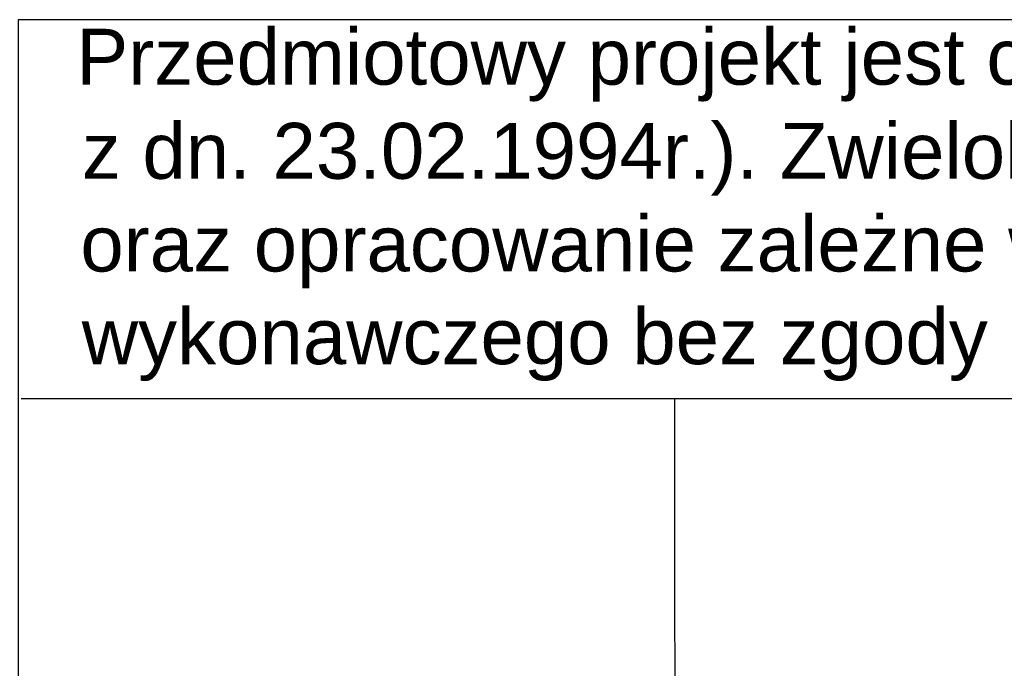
# Model space of a CAD drawing. Header units: millimetres. Extents: x -9409 to -3369, y -15007 to -6597.
# Tile 59 of 132: x -4505 to -4201, y -14441 to -14241. Entities that reach past the tile are written whole.
import ezdxf

# ---------------------------------------------------------------- set-up
doc = ezdxf.new("R2010")
doc.units = ezdxf.units.MM
doc.layers.add('PDF_A-TABELKA', color=7, linetype='Continuous')
doc.layers.add('PDF_Text', color=7, linetype='Continuous')
doc.layers.add('SQ_TAB TEKST', color=8, linetype='Continuous', lineweight=0)
doc.styles.add('PDF ArialMT', font='arial.ttf')

# ---------------------------------------------------------------- blocks, each defined once
blk = doc.blocks.new('tabelka')
at = {"layer": 'PDF_A-TABELKA', "lineweight": 25}
for points in [[(26628.5, -28113.82), (26628.5, -27397.28), (25541.98, -27397.28), (25541.98, -28113.82)], [(26629.35, -27514.08), (25542.83, -27514.08)], [(25744.87, -28113.82), (25744.45, -27514.08)]]:
    blk.add_lwpolyline(points, dxfattribs=at)
at = {"layer": 'PDF_Text', "char_height": 17.2174, "attachment_point": 4, "style": 'PDF ArialMT'}
for s, insert in [('Przedmiotowy projekt jest chroniony prawem autorskim z dn. 4 lutego 1994r. (Dziennik Ustaw nr 24', (25559.83, -27411.29)), ('z dn. 23.02.1994r.). Zwielokrotnienie egzemplarzy, odsprzedaż lub inne wprowadzanie do obrotu', (25561.54, -27440.28)), ('oraz opracowanie zależne w postaci koncepcji ostatecznej i projektu budowlanego lub', (25561.11, -27468.84)), ('wykonawczego bez zgody autorów jest zabronione.', (25561.54, -27497.4))]:
    blk.add_mtext(s, dxfattribs=dict(at, insert=insert))

msp = doc.modelspace()

# ---------------------------------------------------------------- block references
at = {"layer": 'SQ_TAB TEKST', "lineweight": 35}
msp.add_blockref('tabelka', (-30047.41, 13156.33), dxfattribs=at)

doc.saveas('drawing.dxf')
